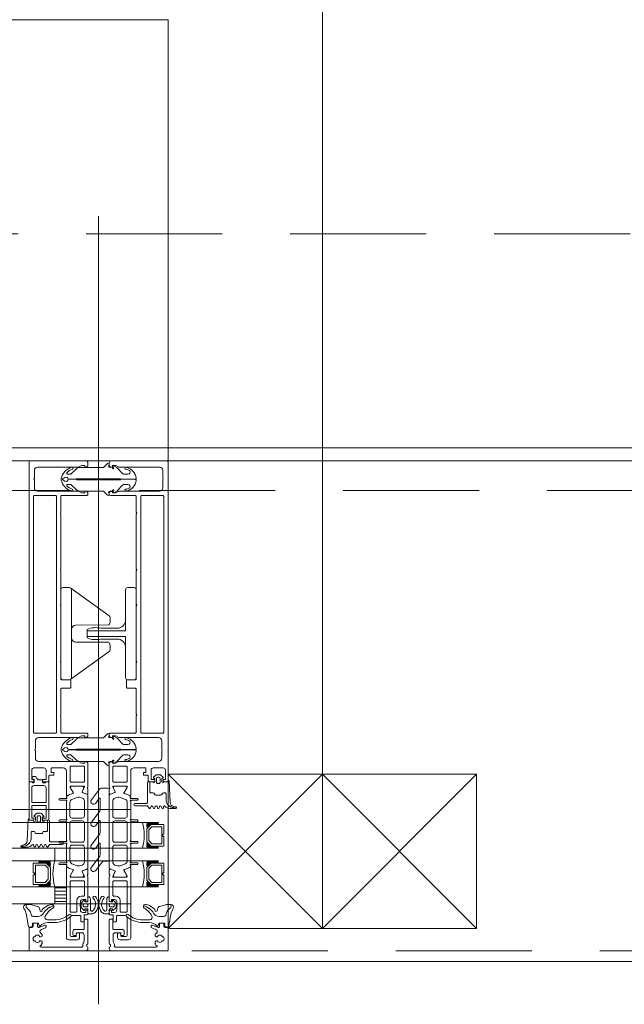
# Model space of a CAD drawing. Header units: millimetres. Extents: x 144573 to 336993, y 74252 to 247042.
# Tile 11 of 256: x 151817 to 152099, y 174595 to 175055. Entities that reach past the tile are written whole.
import ezdxf

# ---------------------------------------------------------------- set-up
doc = ezdxf.new("R2010")
doc.units = ezdxf.units.MM
doc.linetypes.add('ČÁRKOVANÁ', pattern=[19.05, 12.7, -6.35])
doc.layers.add('FASÁDA DETAILNÍ', color=255, linetype='Continuous', lineweight=0)
doc.layers.add('NOVA', color=255, linetype='Continuous', lineweight=0)

# ---------------------------------------------------------------- blocks, each defined once
blk = doc.blocks.new('244748_a')
blk.add_lwpolyline([(8.32, -1.69, 0.082248), (6.34, -0.9, -1.09695), (6.94, -0.1, -0.315353), (11.26, -5.15, -0.480529), (10.87, -5.64), (4.27, -5.64), (4.08, -5.45), (-16.53, -5.45), (-16.72, -5.64), (-20.43, -5.64, 0.574019), (-21.93, -4.78), (-22.99, -5.4, 0.524827), (-22.99, -5.9), (-21.93, -6.52, 0.574021), (-20.43, -5.66), (-16.72, -5.66), (-16.53, -5.85), (4.08, -5.85), (4.27, -5.66), (10.87, -5.66, -0.480529), (11.26, -6.15, -0.326229), (6.88, -11.09, -1.09695), (6.28, -10.3, 0.081457), (8.32, -9.61, 0.599203), (7.48, -8.05), (5.52, -8.05, 0.198965), (5.17, -8.2), (2.22, -11.15), (0.93, -12.01, -0.738038), (0.51, -11.62), (0.87, -11, 1), (0.35, -10.7), (0, -11.3), (-0.98, -11.3, 0.619205), (-1.45, -12.06), (-1.28, -12.43, -0.808139), (-2.04, -13.04), (-3.63, -11.44, 0.198906), (-4.34, -11.15), (-14.99, -11.15, -0.198936), (-16.76, -10.42), (-18.98, -8.2, 0.198942), (-19.33, -8.05), (-20.67, -8.05, 0.500217), (-21.09, -8.73, 0.122037), (-18.5, -10.27, -1.093735), (-19.1, -11.07, -0.240768), (-23.7, -6.07, -0.106226), (-23.7, -5.23, -0.256232), (-19, -0.13, -1.093735), (-18.4, -0.92, 0.116856), (-21.09, -2.57, 0.500217), (-20.67, -3.25), (-19.33, -3.25, 0.198942), (-18.98, -3.1), (-16.75, -0.88, -0.198936), (-14.99, -0.15), (-4.34, -0.15, 0.198907), (-3.63, 0.14), (-2.04, 1.74, -0.808139), (-1.28, 1.13), (-1.45, 0.76, 0.619205), (-0.98, 0), (0, 0), (0.35, -0.6, 1), (0.87, -0.3), (0.51, 0.32, -0.738038), (0.93, 0.71), (2.22, -0.15), (5.17, -3.1, 0.198965), (5.52, -3.25), (7.48, -3.25, 0.599203)], format="xyb", close=True)
blk = doc.blocks.new('236134_0100_s_v')
for points in [[(22.8, -23), (22.8, -5), (42, -5, 0.414214), (43, -4), (43, -1, 0.414214), (42, 0), (1, 0, 0.414214), (0, -1), (0, -4, 0.414214), (1, -5), (20.2, -5), (20.2, -23)], [(15, -5, -0.414214), (19, -9), (19, -16.57, 0.165764), (19.53, -23), (23.47, -23, 0.165764), (24, -16.57), (24, -9, -0.414214), (28, -5)]]:
    blk.add_lwpolyline(points, format="xyb")
blk = doc.blocks.new('236134_0200_s_v')
for points in [[(19.58, 5, -0.41166), (17.58, 6.98), (17.45, 22.25, 0.344217), (17.07, 22.73), (16, 23), (14, 23, 0.240828), (13.19, 22.59), (0.19, 4.59)], [(23.42, 5, 0.41166), (25.42, 6.98), (25.55, 22.25, -0.344217), (25.93, 22.73), (27, 23), (29, 23, -0.240828), (29.81, 22.59), (42.81, 4.59)]]:
    blk.add_lwpolyline(points, format="xyb")
blk.add_lwpolyline([(42, 5), (1, 5, 0.414214), (0, 4), (0, 1, 0.414214), (1, 0), (42, 0, 0.414214), (43, 1), (43, 4, 0.414214)], format="xyb", close=True)
blk = doc.blocks.new('284336')
for points in [[(-0.7, -9.6), (-10, -9.6, 0.414511), (-10.51, -10.11), (-10.51, -15.51, -1), (-11.69, -15.51), (-11.69, -9.6), (-12.69, -8.95, -0.668884), (-12.6, -8.23), (-11.99, -8.01, 0.766384), (-11.99, -7.21), (-12.6, -6.99, -0.76831), (-12.6, -6.23), (-11.99, -6.01, 0.766384), (-11.99, -5.21), (-12.6, -4.99, -0.76831), (-12.6, -4.23), (-11.99, -4.01, 0.766384), (-11.99, -3.21), (-12.6, -2.99, -0.877523), (-12.5, -2.22), (-12.1, -2.22, 0.698129), (-11.83, -1.5, -0.220231), (-12.89, 0.78), (-12.89, 3.45, -0.157143), (-12.82, 3.68), (-12.69, 3.42, -0.067482), (-12.48, 2.53, 0.393136), (-8.66, -1.02), (-6.1, -1.02, -0.414214), (-5.61, -1.51), (-5.61, -2.22, -0.267949), (-5.85, -2.65), (-6.35, -2.93, 0.267949), (-6.61, -3.38), (-6.61, -5.84, 0.267949), (-6.35, -6.29), (-5.85, -6.57, -0.267949), (-5.61, -7), (-5.61, -8.11, 0.414215), (-5.1, -8.62), (-0.41, -8.62), (-0.41, -9.31, -0.414212), (-0.7, -9.6)], [(-0.41, 0), (-0.41, -2, 0.990243), (-0.4, -3.02), (0.9, -3.02, 0.414214), (1.21, -2.71), (1.21, -2.61, -0.668123), (1.71, -2.4), (2.75, -3.45, -0.199004), (2.89, -3.79), (2.89, -5.43, -0.199038), (2.75, -5.77), (1.71, -6.82, -0.668191), (1.21, -6.61), (1.21, -6.51, 0.414214), (0.9, -6.2), (-0.4, -6.2, 0.990269), (-0.41, -7.22), (-0.41, -8.6), (-5.1, -8.6, -0.414215), (-5.59, -8.11), (-5.59, -7, 0.267949), (-5.84, -6.56), (-6.34, -6.27, -0.267949), (-6.59, -5.84), (-6.59, -3.38, -0.267949), (-6.34, -2.95), (-5.84, -2.66, 0.267949), (-5.59, -2.22), (-5.59, -1.51, 0.414214), (-6.1, -1), (-8.66, -1, -0.393156), (-12.46, 2.53, 0.067572), (-12.67, 3.43), (-12.8, 3.7, -0.637545), (-12.12, 3.53), (-11.92, 2.53, 0.344315), (-10.06, 0.91), (0, 0.38, -0.406913), (0.39, 0), (-0.41, 0)], [(1.7, -4.31, 0.414235), (1.2, -3.81), (-0.7, -3.81, 0.414214), (-1.2, -4.31), (-1.2, -4.91, 0.414214), (-0.7, -5.41), (1.2, -5.41, 0.414235), (1.7, -4.91), (1.7, -4.31)]]:
    blk.add_lwpolyline(points, format="xyb", close=True)
blk = doc.blocks.new('nesystémový nástavec 18')
for p, q in [((-17.5, 9.3), (-15.36, 9.3)), ((-15.36, 9.3), (0, 9.3)), ((0, 9.3), (0, 7.8)), ((-18, 6.8), (-18, 8.8)), ((-17, 6.3), (-17.5, 6.3)), ((-11, 8), (-17, 8)), ((-17, 8), (-17, 6.3)), ((-11, 1.3), (-11, 8)), ((-2.8, 8), (-9.7, 8)), ((-9.7, 1.3), (-9.7, 8)), ((-1.8, 2.3), (-1.8, 7)), ((-0.5, 7.3), (-0.5, 6.8)), ((0, 6.3), (0.55, 6.3)), ((0.55, 6.3), (0.95, 5.9)), ((0.95, 5.9), (0.95, 4.8)), ((0.95, 4.8), (0.95, 4.14)), ((-18, 0.5), (-18, 1.8)), ((-17.5, 2.3), (-17, 2.3)), ((-1.8, 0), (-17.5, 0)), ((-17, 2.3), (-17, 1.3)), ((-17, 1.3), (-11, 1.3)), ((-9.7, 1.3), (-2.8, 1.3)), ((0, 0), (-1.8, 0)), ((-0.4, 2.23), (-0.5, 2.04)), ((-0.5, 2.04), (-0.5, 2)), ((1.2, 2.44), (0, 2.44)), ((0, 1.5), (0, 0)), ((0.95, 4.14), (1.2, 4.14)), ((1.2, 1.85), (1.2, 2.44)), ((1.4, 3.94), (1.4, 3.84)), ((1.6, 3.64), (1.6, 3.64)), ((1.8, 1.37), (1.7, 1.35)), ((2.25, 1.63), (1.8, 1.37)), ((2.4, 2.84), (2.4, 1.89))]:
    blk.add_line(p, q)
for centre, radius, start, end in [((-17.5, 8.8), 0.5, 90, 180), ((-15.36, 9.8), 0.5, 270, 270.084), ((-17.5, 6.8), 0.5, 180.0012, 269.9988), ((-2.8, 7), 1, 0, 90), ((0, 7.3), 0.5, 89.9955, 180.0071), ((0, 6.8), 0.5, 179.9949, 270.006), ((0.75, 4.8), 0.2, 359.9656, 0.0344), ((-17.5, 1.8), 0.5, 89.999, 180.0002), ((-17.5, 0.5), 0.5, 180, 270), ((-2.8, 2.3), 1, 270, 0), ((0, 2), 0.5, 179.9716, 270.0327), ((0, 1.94), 0.5, 89.9975, 144.0007), ((1.2, 3.94), 0.2, 359.9707, 90.0249), ((1.7, 1.85), 0.5, 179.9991, 270), ((1.6, 3.84), 0.2, 179.9737, 270.035), ((1.6, 2.84), 0.8, 0.0065, 89.9919), ((2.1, 1.89), 0.3, 299.9815, 0.0183)]:
    blk.add_arc(centre, radius, start, end)
blk = doc.blocks.new('433270')
blk.add_lwpolyline([(1, 0, 0.414364), (0, -1), (0, -1.4, 0.255924), (0.23, -1.83, -0.547723), (0.23, -3.17, 0.255924), (0, -3.6), (0, -14.6, 0.414214), (0.3, -14.9), (1.2, -14.9, 0.414214), (1.7, -14.4), (1.7, -10.3, -0.414214), (2, -10), (6, -10, 0.414248), (7, -9), (7, -7.7, 0.414179), (6.5, -7.2), (5.7, -7.2, 0.414232), (5.4, -7.5), (5.4, -8.2, -0.414198), (5.1, -8.5), (2.8, -8.5, -0.414204), (1.8, -7.5), (1.8, -4.49, -0.147432), (1.97, -3.94, 0.147461), (2.4, -2.5), (2.4, -2.3, -0.414214), (2.9, -1.8), (21.87, -1.8, -0.668178), (22.22, -2.65), (22.16, -2.72, 1), (21.59, -3.29), (21.52, -3.35, 0.198912), (21.38, -3.71), (21.38, -4.05, 0.414214), (22.08, -4.75), (22.38, -4.75, 0.576988), (22.64, -4.3, -0.311246), (24.56, -4.3, 0.576988), (24.82, -4.75), (25.3, -4.75, -0.260065), (25.3, -6.65), (24.82, -6.65, 0.576988), (24.56, -7.1, -0.311246), (22.64, -7.1, 0.576988), (22.38, -6.65), (22.08, -6.65, 0.414214), (21.38, -7.35), (21.38, -7.61, 0.267949), (21.63, -8.04), (21.89, -8.2, -0.637047), (21.73, -10), (19.83, -10.7, 0.315299), (19.5, -11.17), (19.5, -11.49, 0.520567), (20.17, -11.96), (22.83, -10.99, -0.520567), (23.5, -11.46), (23.5, -12.5, 0.414062), (24, -13), (25, -13, 0.414186), (25.5, -12.5), (25.5, -11.5, -0.414182), (26, -11), (27, -11, 0.414214), (27.5, -10.5), (27.5, -0.5, 0.414214), (27, 0), (1, 0)], format="xyb", close=True)
blk = doc.blocks.new('284325')
for points in [[(0.84, -5.23, -0.560316), (0.94, -4.73), (1.94, -4.36, 0.3153), (2.14, -4.08), (2.14, -1.89, 0.451558), (1.8, -1.59), (0.9, -1.7, -0.399586), (0.57, -1.46), (0.3, -0.07, -0.415977), (0.53, 0.29, 0.024107), (6.15, 1.24, 0.076636), (8.99, 2.34, -0.577615), (10.79, 1.3), (10.02, 1.37, 0.283171), (9.08, 0.9, -0.168429), (7.07, -0.74), (5.9, -1.16, 0.315302), (5.24, -2.1), (5.24, -4.21, 0.269719), (6.76, -6.82, -0.194797), (10.18, -11.53, -0.342663), (9.17, -11.17, 0.119207), (5.43, -7.59, 0.578571), (3.63, -8.62), (3.63, -11.77, 0.176415), (6.16, -18.72, -1), (5.24, -19.49, -0.176415), (2.43, -11.77), (2.43, -8.89, 0.208286), (0.84, -5.23)], [(8.95, -6.65), (10.32, -8.78, -0.134555), (10.79, -10.63, -0.339795), (10.19, -11.53, 0.194788), (6.76, -6.81, -0.269736), (5.25, -4.21), (5.25, -2.1, -0.315302), (5.9, -1.17), (7.07, -0.74, 0.168429), (9.09, 0.89, -0.283167), (10.01, 1.36), (10.79, 1.29), (10.79, -0.74, -0.070852), (10.71, -1.3), (9.95, -3.93, -0.241839), (9.08, -4.83), (7.93, -5.22, 0.836024), (8.08, -6.19), (8.11, -6.19, -0.255349), (8.95, -6.65)]]:
    blk.add_lwpolyline(points, format="xyb", close=True)
blk = doc.blocks.new('288126')
for points in [[(-16.5, 0), (16.5, 0)], [(-21.36, -6.34), (-17.8, -3.69)], [(-14.71, -4.5), (-19.87, -8.34)], [(-17, -2.08), (-17, -0.5)], [(-8.83, -4.3), (-14.11, -4.3)], [(-4.31, -4.5), (-9.47, -8.34)], [(1.81, -4.3), (-3.71, -4.3)], [(6.33, -4.5), (1.14, -8.37)], [(12.21, -4.3), (6.93, -4.3)], [(17, -0.5), (17, -3.8)], [(-10.96, -6.34), (-8.71, -4.66)], [(-0.35, -6.36), (1.93, -4.66)], [(10.05, -6.36), (12.33, -4.66)], [(16.6, -4.6), (11.54, -8.37)]]:
    blk.add_lwpolyline(points)
for centre, radius, start, end in [((16.5, -0.5), 0.5, 0, 90), ((-16.5, -0.5), 0.5, 90, 180), ((16, -3.8), 1, 306.7059, 0), ((-20.61, -7.34), 1.25, 126.7059, 306.7059), ((-10.21, -7.34), 1.25, 126.7059, 306.7059), ((0.4, -7.37), 1.25, 126.7059, 306.7059), ((10.8, -7.37), 1.25, 126.7059, 306.7059)]:
    blk.add_arc(centre, radius, start, end)
at = {"extrusion": (0, 0, -1)}
for centre, radius, start, end in [((19, -2.08), 2, 180, 233.2941), ((14.11, -5.3), 1, 53.2941, 90), ((8.83, -4.5), 0.2, 90, 233.2941), ((3.71, -5.3), 1, 53.2941, 90), ((-1.81, -4.5), 0.2, 90, 233.2941), ((-6.93, -5.3), 1, 53.2941, 90), ((-12.21, -4.5), 0.2, 90, 233.2941)]:
    blk.add_arc(centre, radius, start, end, dxfattribs=at)
blk = doc.blocks.new('246426')
for points in [[(-1.84, 0.64), (-2.86, -0.38, 0.198926), (-3.15, -1.09), (-3.15, -2.31, 0.198926), (-2.86, -3.02), (-1.84, -4.04, 0.637051), (-1.5, -3.92), (-1.45, -3.4), (-0.3, -3.4, -0.41484), (0, -3.7), (0, -5.19, 0.414232), (0.5, -5.69), (2.14, -5.69, 0.071862), (2.2, -5.68, 0.157876), (3.73, -4.64, 0.360336), (3.48, 2.39, 0.964062), (2.54, 1.48, -0.403385), (2.25, -4.34, -0.190964), (2.11, -4.39), (1.7, -4.39, -0.414214), (1.2, -3.89), (1.2, 1.31, 0.414201), (0.2, 2.31), (0, 2.31), (0, 0.3, -0.414214), (-0.3, 0), (-1.45, 0), (-1.5, 0.52, 0.637051), (-1.84, 0.64)], [(-2.25, -1.4, -0.414214), (-1.85, -1), (-0.4, -1, -0.414214), (0, -1.4), (0, -2, -0.414214), (-0.4, -2.4), (-1.85, -2.4, -0.414214), (-2.25, -2), (-2.25, -1.4)]]:
    blk.add_lwpolyline(points, format="xyb", close=True)

msp = doc.modelspace()

# ---------------------------------------------------------------- hatches: boundary and pattern name
at = {"layer": 'FASÁDA DETAILNÍ'}
h = msp.add_hatch(dxfattribs=at)
h.set_pattern_fill('ANSI31', color=256, scale=0.5, angle=495)
h.set_pattern_definition([(180, (141518.5588, 130529.9017), (-7e-16, -1.5875), [])])
h.paths.add_polyline_path([(151832.98, 174650.259), (151838.48, 174650.259), (151838.48, 174642.259), (151832.98, 174642.259)])

# ---------------------------------------------------------------- linework, layer by layer
for p, q in [((151853.48, 174595.313), (151853.48, 174963.55)), ((153454.98, 174849.259), (150617.98, 174849.259)), ((151868.479, 174686.259), (146726.48, 174686.259)), ((151868.479, 174686.304), (149784.479, 174686.362)), ((146726.48, 174680.259), (151881.518, 174680.259)), ((149784.479, 174680.259), (151881.518, 174680.259)), ((151881.518, 174668.259), (146726.48, 174668.259)), ((151881.518, 174668.259), (150831.98, 174668.259)), ((151832.98, 174668.259), (151423.98, 174668.259)), ((151832.98, 174668.259), (151832.98, 174662.259)), ((146726.48, 174662.259), (151881.518, 174662.259)), ((150831.98, 174662.259), (151881.518, 174662.259)), ((151423.98, 174662.259), (151832.98, 174662.259)), ((151881.518, 174650.259), (146726.48, 174650.259)), ((151881.518, 174650.259), (150831.98, 174650.259)), ((151832.98, 174650.259), (151423.98, 174650.259)), ((151832.98, 174642.259), (151832.98, 174650.259)), ((146726.48, 174642.259), (151868.48, 174642.259)), ((150831.98, 174642.259), (151868.48, 174642.259)), ((151423.98, 174642.259), (151832.98, 174642.259))]:
    msp.add_line(p, q, dxfattribs=at)
for points in [[(173301.48, 174615.259), (146721.48, 174615.259), (146721.48, 198295.259), (173301.48, 198295.259)], [(173061.48, 174855.259), (146961.48, 174855.259), (146961.48, 198055.259), (173061.48, 198055.259)], [(151957.98, 174702.759), (151957.98, 174630.759), (151885.98, 174630.759), (151885.98, 174702.759)], [(152029.98, 174702.759), (152029.98, 174630.759), (151957.98, 174630.759), (151957.98, 174702.759)], [(151883.98, 174679.259), (151877.98, 174679.259), (151875.98, 174677.259), (151875.98, 174671.259), (151877.98, 174669.259), (151883.98, 174669.259), (151883.98, 174673.759), (151883.48, 174673.759), (151883.48, 174674.759), (151883.98, 174674.759)], [(151882.98, 174670.259), (151882.98, 174678.259), (151878.394, 174678.259), (151876.98, 174676.844), (151876.98, 174671.811), (151878.394, 174670.259)], [(151822.98, 174661.259), (151828.98, 174661.259), (151830.98, 174659.259), (151830.98, 174653.259), (151828.98, 174651.259), (151822.98, 174651.259), (151822.98, 174655.759), (151823.48, 174655.759), (151823.48, 174656.759), (151822.98, 174656.759)], [(151823.98, 174652.259), (151823.98, 174660.259), (151828.566, 174660.259), (151829.98, 174658.844), (151829.98, 174653.811), (151828.566, 174652.259)], [(151883.98, 174661.259), (151877.98, 174661.259), (151875.98, 174659.259), (151875.98, 174653.259), (151877.98, 174651.259), (151883.98, 174651.259), (151883.98, 174655.759), (151883.48, 174655.759), (151883.48, 174656.759), (151883.98, 174656.759)], [(151882.98, 174652.259), (151882.98, 174660.259), (151878.394, 174660.259), (151876.98, 174658.844), (151876.98, 174653.811), (151878.394, 174652.259)], [(151832.98, 174642.259), (151838.48, 174642.259), (151838.48, 174650.259), (151832.98, 174650.259)]]:
    msp.add_lwpolyline(points, close=True, dxfattribs=at)
at = {"layer": 'FASÁDA DETAILNÍ', "linetype": 'ČÁRKOVANÁ', "ltscale": 5}
for points in [[(173296.48, 174620.259), (146726.48, 174620.259), (146726.48, 198290.259), (173296.48, 198290.259)], [(173081.48, 174835.259), (146941.48, 174835.259), (146941.48, 198075.259), (173081.48, 198075.259)], [(172961.48, 174955.259), (147061.48, 174955.259), (147061.48, 197955.259), (172961.48, 197955.259)]]:
    msp.add_lwpolyline(points, close=True, dxfattribs=at)
at = {"layer": 'FASÁDA DETAILNÍ'}
for points in [[(151957.98, 174702.759), (151957.98, 175573.259)], [(151821.98, 174849.259), (151434.98, 174849.259)], [(151885.98, 174702.759), (151957.98, 174630.759)], [(151885.98, 174630.759), (151957.98, 174702.759)], [(151957.98, 174702.759), (152029.98, 174630.759)], [(151957.98, 174630.759), (152029.98, 174702.759)]]:
    msp.add_lwpolyline(points, dxfattribs=at)
for points in [[(151820.98, 174848.259), (151820.98, 174699.759, 0.4142136), (151821.48, 174699.259), (151822.78, 174699.259, 0.4142197), (151823.28, 174699.759), (151823.28, 174700.259), (151822.28, 174700.259), (151822.28, 174704.759, -0.4142136), (151823.28, 174705.759), (151827.98, 174705.759, -0.4142136), (151828.98, 174704.759), (151828.98, 174700.259), (151827.28, 174700.259), (151827.28, 174699.759, 0.4142012), (151827.78, 174699.259), (151829.78, 174699.259, 0.4142136), (151830.28, 174699.759), (151830.28, 174701.902, -0.4142136), (151830.78, 174702.402), (151832.58, 174702.402), (151832.58, 174703.653), (151831.38, 174703.653), (151831.38, 174705.459, -0.4142136), (151831.68, 174705.759), (151836.979, 174705.759, -0.4141667), (151838.479, 174704.259), (151838.48, 174697.261), (151838.48, 174693.161, 0.5773503), (151839.08, 174692.814), (151839.943, 174693.313), (151841.435, 174693.741, 0.4887011), (151841.612, 174694.18), (151840.18, 174696.645), (151840.18, 174697.066, -0.4325656), (151840.38, 174697.261), (151846.685, 174697.261, -0.5483974), (151846.87, 174696.979), (151845.802, 174694.596, 0.4253361), (151845.91, 174694.328), (151847.933, 174693.512, 0.5315629), (151848.482, 174693.883), (151848.482, 174695.947, 0.2313061), (151848.367, 174696.184, -0.3061853), (151848.263, 174696.503), (151848.48, 174697.261), (151848.48, 174707.764, 0.4142136), (151847.48, 174708.764), (151846.98, 174708.764), (151846.98, 174707.964), (151845.48, 174707.964), (151844.336, 174708.625, 0.1316504), (151843.836, 174708.759), (151825.472, 174708.759, -0.4142136), (151823.972, 174710.259), (151823.972, 174713.759, -0.3999851), (151823.972, 174714.759), (151823.972, 174718.459, -0.4142136), (151825.472, 174719.959), (151843.836, 174719.959, 0.1316504), (151844.336, 174720.093), (151845.48, 174720.753), (151846.98, 174720.753), (151846.98, 174719.953), (151847.48, 174719.953, 0.4142136), (151848.48, 174720.953), (151848.48, 174721.459, 0.4142136), (151847.98, 174721.959), (151836.38, 174721.959, -0.4142136), (151835.88, 174722.459), (151835.88, 174729.859, -0.3999851), (151835.88, 174730.859), (151835.88, 174742.459, -0.4142136), (151836.38, 174742.959), (151839.98, 174742.959, 0.4142136), (151840.48, 174743.459), (151840.48, 174746.459, 0.4142136), (151839.98, 174746.959), (151836.38, 174746.959, -0.4142136), (151835.88, 174747.459), (151835.88, 174754.759, -0.38324), (151835.88, 174755.759), (151835.88, 174781.259, -0.38324), (151835.88, 174782.259), (151835.88, 174797.759, -0.38324), (151835.88, 174798.759), (151835.88, 174824.259, -0.38324), (151835.88, 174825.259), (151835.88, 174832.559, -0.4142136), (151836.38, 174833.059), (151847.98, 174833.059, 0.4142136), (151848.48, 174833.559), (151848.48, 174834.059, 0.4142136), (151847.48, 174835.059), (151846.98, 174835.059), (151846.98, 174834.259), (151845.48, 174834.259), (151844.326, 174834.925, 0.1169365), (151843.826, 174835.059), (151824.972, 174835.059, -0.4142315), (151823.472, 174836.559), (151823.472, 174840.269, -0.3999851), (151823.472, 174841.269), (151823.472, 174844.759, -0.4142315), (151824.972, 174846.259), (151843.826, 174846.259, 0.1169365), (151844.326, 174846.393), (151845.48, 174847.059), (151846.98, 174847.059), (151846.98, 174846.259), (151847.48, 174846.259, 0.4142136), (151848.48, 174847.259), (151848.48, 174848.259, 0.4142136), (151847.48, 174849.259), (151821.98, 174849.259, 0.4142135), (151820.98, 174848.259)], [(151885.98, 174848.259), (151885.98, 174699.759, -0.4142136), (151885.48, 174699.259), (151884.18, 174699.259, -0.4142197), (151883.68, 174699.759), (151883.68, 174700.259), (151884.68, 174700.259), (151884.68, 174704.759, 0.4142136), (151883.68, 174705.759), (151878.98, 174705.759, 0.4142136), (151877.98, 174704.759), (151877.98, 174700.259), (151879.68, 174700.259), (151879.68, 174699.759, -0.4142012), (151879.18, 174699.259), (151877.18, 174699.259, -0.4142136), (151876.68, 174699.759), (151876.68, 174701.902, 0.4142136), (151876.18, 174702.402), (151874.38, 174702.402), (151874.38, 174703.653), (151875.58, 174703.653), (151875.58, 174705.459, 0.4142136), (151875.28, 174705.759), (151869.981, 174705.759, 0.4141667), (151868.481, 174704.259), (151868.48, 174697.261), (151868.48, 174693.161, -0.5773503), (151867.88, 174692.814), (151867.017, 174693.313), (151865.525, 174693.741, -0.4887011), (151865.348, 174694.18), (151866.78, 174696.645), (151866.78, 174697.066, 0.4325656), (151866.58, 174697.261), (151860.275, 174697.261, 0.5483974), (151860.09, 174696.979), (151861.158, 174694.596, -0.4253361), (151861.05, 174694.328), (151859.027, 174693.512, -0.5315629), (151858.478, 174693.883), (151858.478, 174695.947, -0.2313061), (151858.593, 174696.184, 0.3061853), (151858.697, 174696.503), (151858.48, 174697.261), (151858.48, 174707.764, -0.4142136), (151859.48, 174708.764), (151859.98, 174708.764), (151859.98, 174707.964), (151861.48, 174707.964), (151862.624, 174708.625, -0.1316504), (151863.124, 174708.759), (151881.488, 174708.759, 0.4142136), (151882.988, 174710.259), (151882.988, 174713.759, 0.3999851), (151882.988, 174714.759), (151882.988, 174718.459, 0.4142136), (151881.488, 174719.959), (151863.124, 174719.959, -0.1316504), (151862.624, 174720.093), (151861.48, 174720.753), (151859.98, 174720.753), (151859.98, 174719.953), (151859.48, 174719.953, -0.4142136), (151858.48, 174720.953), (151858.48, 174721.459, -0.4142136), (151858.98, 174721.959), (151870.58, 174721.959, 0.4142136), (151871.08, 174722.459), (151871.08, 174729.859, 0.3999851), (151871.08, 174730.859), (151871.08, 174742.459, 0.4142136), (151870.58, 174742.959), (151866.98, 174742.959, -0.4142136), (151866.48, 174743.459), (151866.48, 174746.459, -0.4142136), (151866.98, 174746.959), (151870.58, 174746.959, 0.4142136), (151871.08, 174747.459), (151871.08, 174754.759, 0.38324), (151871.08, 174755.759), (151871.08, 174781.259, 0.38324), (151871.08, 174782.259), (151871.08, 174797.759, 0.38324), (151871.08, 174798.759), (151871.08, 174824.259, 0.38324), (151871.08, 174825.259), (151871.08, 174832.559, 0.4142136), (151870.58, 174833.059), (151858.98, 174833.059, -0.4142136), (151858.48, 174833.559), (151858.48, 174834.059, -0.4142136), (151859.48, 174835.059), (151859.98, 174835.059), (151859.98, 174834.259), (151861.48, 174834.259), (151862.634, 174834.925, -0.1169365), (151863.134, 174835.059), (151881.988, 174835.059, 0.4142315), (151883.488, 174836.559), (151883.488, 174840.269, 0.3999851), (151883.488, 174841.269), (151883.488, 174844.759, 0.4142315), (151881.988, 174846.259), (151863.134, 174846.259, -0.1169365), (151862.634, 174846.393), (151861.48, 174847.059), (151859.98, 174847.059), (151859.98, 174846.259), (151859.48, 174846.259, -0.4142136), (151858.48, 174847.259), (151858.48, 174848.259, -0.4142136), (151859.48, 174849.259), (151884.98, 174849.259, -0.4142135), (151885.98, 174848.259)], [(151823.08, 174722.459), (151823.08, 174832.559, -0.4142136), (151823.58, 174833.059), (151833.28, 174833.059, -0.4142136), (151833.78, 174832.559), (151833.78, 174722.459, -0.4142136), (151833.28, 174721.959), (151823.58, 174721.959, -0.4142136), (151823.08, 174722.459)], [(151883.88, 174722.459), (151883.88, 174832.559, 0.4142136), (151883.38, 174833.059), (151873.68, 174833.059, 0.4142136), (151873.18, 174832.559), (151873.18, 174722.459, 0.4142136), (151873.68, 174721.959), (151883.38, 174721.959, 0.4142136), (151883.88, 174722.459)], [(151846.38, 174706.559, -0.4142136), (151846.88, 174706.059), (151846.88, 174699.559, -0.4142136), (151846.38, 174699.059), (151840.68, 174699.059, -0.4142136), (151840.18, 174699.559), (151840.18, 174706.059, -0.4142136), (151840.68, 174706.559), (151846.38, 174706.559)], [(151860.58, 174706.559, 0.4142136), (151860.08, 174706.059), (151860.08, 174699.559, 0.4142136), (151860.58, 174699.059), (151866.28, 174699.059, 0.4142136), (151866.78, 174699.559), (151866.78, 174706.059, 0.4142136), (151866.28, 174706.559), (151860.58, 174706.559)], [(151848.48, 174692.92), (151848.481, 174681.009), (151848.48, 174659.098, -0.3058367), (151848.167, 174658.634), (151845.88, 174657.711, 0.4253361), (151845.772, 174657.444), (151846.489, 174655.825, -0.5437525), (151845.804, 174654.769), (151840.9, 174654.769, -0.5781822), (151840.381, 174655.67), (151841.642, 174657.862, 0.4885049), (151841.466, 174658.301), (151839.951, 174658.735), (151838.63, 174659.498, -0.2824777), (151838.481, 174659.774), (151838.481, 174660.219, 1.4470094), (151838.349, 174660.569), (151835.381, 174660.569, -1), (151835.381, 174661.369), (151838.349, 174661.369, 1.4470094), (151838.481, 174661.719), (151838.481, 174670.259, 1.4470094), (151838.349, 174670.609), (151835.381, 174670.609, -1), (151835.381, 174671.409), (151838.349, 174671.409, 1.4470094), (151838.481, 174671.759), (151838.481, 174680.259, 1.4470094), (151838.349, 174680.609), (151835.381, 174680.609, -1), (151835.381, 174681.409), (151838.349, 174681.409, 1.4470094), (151838.481, 174681.759), (151838.481, 174690.299, 1.4470094), (151838.349, 174690.649), (151835.381, 174690.649, -1), (151835.381, 174691.449), (151838.349, 174691.449, 1.4470094), (151838.481, 174691.799), (151838.481, 174692.244, -0.2824777), (151838.63, 174692.52), (151839.951, 174693.282), (151841.466, 174693.717, 0.4885049), (151841.642, 174694.156), (151840.381, 174696.347, -0.5781822), (151840.9, 174697.249), (151845.804, 174697.249, -0.5437525), (151846.489, 174696.192), (151845.772, 174694.574, 0.4253361), (151845.88, 174694.306), (151848.167, 174693.383, -0.3058367), (151848.48, 174692.92)], [(151858.48, 174692.92), (151858.479, 174681.009), (151858.48, 174659.098, 0.3058367), (151858.793, 174658.634), (151861.08, 174657.711, -0.4253361), (151861.188, 174657.444), (151860.471, 174655.825, 0.5437525), (151861.156, 174654.769), (151866.06, 174654.769, 0.5781822), (151866.579, 174655.67), (151865.318, 174657.862, -0.4885049), (151865.494, 174658.301), (151867.009, 174658.735), (151868.33, 174659.498, 0.2824777), (151868.479, 174659.774), (151868.479, 174660.219, -1.4470094), (151868.611, 174660.569), (151871.579, 174660.569, 1), (151871.579, 174661.369), (151868.611, 174661.369, -1.4470094), (151868.479, 174661.719), (151868.479, 174670.259, -1.4470094), (151868.611, 174670.609), (151871.579, 174670.609, 1), (151871.579, 174671.409), (151868.611, 174671.409, -1.4470094), (151868.479, 174671.759), (151868.479, 174680.259, -1.4470094), (151868.611, 174680.609), (151871.579, 174680.609, 1), (151871.579, 174681.409), (151868.611, 174681.409, -1.4470094), (151868.479, 174681.759), (151868.479, 174690.299, -1.4470094), (151868.611, 174690.649), (151871.579, 174690.649, 1), (151871.579, 174691.449), (151868.611, 174691.449, -1.4470094), (151868.479, 174691.799), (151868.479, 174692.244, 0.2824777), (151868.33, 174692.52), (151867.009, 174693.282), (151865.494, 174693.717, -0.4885049), (151865.318, 174694.156), (151866.579, 174696.347, 0.5781822), (151866.06, 174697.249), (151861.156, 174697.249, 0.5437525), (151860.471, 174696.192), (151861.188, 174694.574, -0.4253361), (151861.08, 174694.306), (151858.793, 174693.383, 0.3058367), (151858.48, 174692.92)], [(151846.881, 174683.309), (151846.881, 174690.209, 0.3249157), (151845.845, 174691.636), (151844.994, 174691.912, 0.1764286), (151842.943, 174691.84), (151841.018, 174691.061, 0.305619), (151840.081, 174689.671), (151840.081, 174683.309, 0.4142178), (151841.081, 174682.309), (151845.881, 174682.309, 0.4142178), (151846.881, 174683.309)], [(151860.079, 174683.309), (151860.079, 174690.209, -0.3249157), (151861.116, 174691.636), (151861.966, 174691.912, -0.1764286), (151864.018, 174691.84), (151865.942, 174691.061, -0.305619), (151866.879, 174689.671), (151866.879, 174683.309, -0.4142178), (151865.879, 174682.309), (151861.079, 174682.309, -0.4142178), (151860.079, 174683.309)], [(151846.881, 174672.009), (151846.881, 174680.009, 0.4142136), (151845.881, 174681.009), (151841.081, 174681.009, 0.4142136), (151840.081, 174680.009), (151840.081, 174672.009, 0.4142136), (151841.081, 174671.009), (151845.881, 174671.009, 0.4142136), (151846.881, 174672.009)], [(151860.079, 174672.009), (151860.079, 174680.009, -0.4142136), (151861.079, 174681.009), (151865.879, 174681.009, -0.4142136), (151866.879, 174680.009), (151866.879, 174672.009, -0.4142136), (151865.879, 174671.009), (151861.079, 174671.009, -0.4142136), (151860.079, 174672.009)], [(151846.881, 174661.808), (151846.881, 174668.709, 0.4142178), (151845.881, 174669.709), (151841.081, 174669.709, 0.4142178), (151840.081, 174668.709), (151840.081, 174662.346, 0.305619), (151841.018, 174660.956), (151842.943, 174660.178, 0.1764286), (151844.994, 174660.106), (151845.845, 174660.382, 0.3249157), (151846.881, 174661.808)], [(151860.079, 174661.808), (151860.079, 174668.709, -0.4142178), (151861.079, 174669.709), (151865.879, 174669.709, -0.4142178), (151866.879, 174668.709), (151866.879, 174662.346, -0.305619), (151865.942, 174660.956), (151864.018, 174660.178, -0.1764286), (151861.966, 174660.106), (151861.116, 174660.382, -0.3249157), (151860.079, 174661.808)], [(151848.48, 174654.759), (151848.48, 174643.759, -0.4144257), (151847.98, 174643.259), (151847.487, 174643.259), (151847.487, 174644.259), (151845.987, 174644.259, 0.4142136), (151844.987, 174643.259), (151844.987, 174641.759, 0.3999851), (151844.987, 174640.759), (151844.987, 174639.259, 0.4142136), (151845.987, 174638.259), (151847.48, 174638.259), (151847.48, 174639.259), (151847.98, 174639.259, -0.4144559), (151848.48, 174638.758), (151848.479, 174637.458, -0.4139712), (151848.179, 174637.159), (151846.98, 174637.159, 0.4142136), (151846.68, 174636.859), (151846.68, 174633.859), (151845.68, 174633.859, -0.4142136), (151845.18, 174634.359), (151845.18, 174636.259, 0.4142136), (151844.68, 174636.759), (151841.18, 174636.759, 0.4142056), (151840.18, 174635.759), (151840.18, 174627.459, 0.4142063), (151840.68, 174626.959), (151842.58, 174626.959, 0.414219), (151843.08, 174627.459), (151843.08, 174628.259, -0.4142136), (151843.58, 174628.759), (151844.08, 174628.759, -0.4142136), (151844.58, 174628.259), (151844.58, 174626.459, -0.4142136), (151843.58, 174625.459), (151839.48, 174625.459, -0.4142136), (151838.48, 174626.459), (151838.48, 174654.759), (151838.48, 174658.859, -0.5773503), (151839.08, 174659.205), (151839.943, 174658.707), (151841.435, 174658.279, -0.4887011), (151841.612, 174657.84), (151840.18, 174655.374), (151840.18, 174654.954, 0.4325656), (151840.38, 174654.759), (151846.685, 174654.759, 0.5483974), (151846.87, 174655.04), (151845.802, 174657.424, -0.4253361), (151845.91, 174657.691), (151847.933, 174658.508, -0.5315625), (151848.482, 174658.137), (151848.482, 174656.073, -0.2313061), (151848.367, 174655.836, 0.3061853), (151848.263, 174655.517), (151848.48, 174654.759)], [(151858.48, 174654.759), (151858.48, 174643.759, 0.4144257), (151858.98, 174643.259), (151859.473, 174643.259), (151859.473, 174644.259), (151860.973, 174644.259, -0.4142136), (151861.973, 174643.259), (151861.973, 174641.759, -0.3999851), (151861.973, 174640.759), (151861.973, 174639.259, -0.4142136), (151860.973, 174638.259), (151859.48, 174638.259), (151859.48, 174639.259), (151858.98, 174639.259, 0.4144559), (151858.48, 174638.758), (151858.481, 174637.458, 0.4139712), (151858.781, 174637.159), (151859.98, 174637.159, -0.4142136), (151860.28, 174636.859), (151860.28, 174633.859), (151861.28, 174633.859, 0.4142136), (151861.78, 174634.359), (151861.78, 174636.259, -0.4142136), (151862.28, 174636.759), (151865.78, 174636.759, -0.4142056), (151866.78, 174635.759), (151866.78, 174627.459, -0.4142063), (151866.28, 174626.959), (151864.38, 174626.959, -0.414219), (151863.88, 174627.459), (151863.88, 174628.259, 0.4142136), (151863.38, 174628.759), (151862.88, 174628.759, 0.4142136), (151862.38, 174628.259), (151862.38, 174626.459, 0.4142136), (151863.38, 174625.459), (151867.48, 174625.459, 0.4142136), (151868.48, 174626.459), (151868.48, 174654.759), (151868.48, 174658.859, 0.5773503), (151867.88, 174659.205), (151867.017, 174658.707), (151865.525, 174658.279, 0.4887011), (151865.348, 174657.84), (151866.78, 174655.374), (151866.78, 174654.954, -0.4325656), (151866.58, 174654.759), (151860.275, 174654.759, -0.5483974), (151860.09, 174655.04), (151861.158, 174657.424, 0.4253361), (151861.05, 174657.691), (151859.027, 174658.508, 0.5315625), (151858.478, 174658.137), (151858.478, 174656.073, 0.2313061), (151858.593, 174655.836, -0.3061853), (151858.697, 174655.517), (151858.48, 174654.759)], [(151840.18, 174652.559), (151840.18, 174638.859, 0.4142136), (151840.68, 174638.359), (151842.887, 174638.359, 0.4142136), (151843.387, 174638.859), (151843.387, 174643.829, -0.4111388), (151845.387, 174645.859), (151846.38, 174645.859, 0.4142136), (151846.88, 174646.359), (151846.88, 174652.559, 0.4142136), (151846.38, 174653.059), (151840.68, 174653.059, 0.4142136), (151840.18, 174652.559)], [(151866.78, 174652.559), (151866.78, 174638.859, -0.4142136), (151866.28, 174638.359), (151864.073, 174638.359, -0.4142136), (151863.573, 174638.859), (151863.573, 174643.829, 0.4111388), (151861.573, 174645.859), (151860.58, 174645.859, -0.4142136), (151860.08, 174646.359), (151860.08, 174652.559, -0.4142136), (151860.58, 174653.059), (151866.28, 174653.059, -0.4142136), (151866.78, 174652.559)]]:
    msp.add_lwpolyline(points, format="xyb", close=True, dxfattribs=at)
for centre, radius, start, end in [((151957.98, 174702.759), 870.5, 0, 90), ((151852.089, 174674.259), 22.699, 344.67278, 15.32722), ((151879.531, 174678.907), 3.546, 157.59095, 202.70618), ((151879.164, 174679.021), 2.897, 154.70485, 204.69333), ((151878.815, 174679.189), 2.248, 151.59719, 208.47266), ((151878.571, 174679.334), 1.712, 147.31435, 212.70505), ((151878.411, 174679.473), 1.263, 141.50044, 218.03437), ((151878.321, 174679.621), 0.879, 133.50356, 226.00509), ((151878.333, 174679.759), 0.596, 123.03656, 236.96344), ((151878.625, 174679.759), 0.596, 123.03656, 236.96344), ((151878.918, 174679.759), 0.596, 123.03656, 236.96344), ((151879.21, 174679.759), 0.596, 123.03656, 236.96344), ((151879.503, 174679.759), 0.596, 123.03656, 236.96344), ((151879.795, 174679.759), 0.596, 123.03656, 236.96344), ((151880.088, 174679.759), 0.596, 123.03656, 236.96344), ((151880.38, 174679.759), 0.596, 123.03656, 236.96344), ((151880.673, 174679.759), 0.596, 123.03656, 236.96344), ((151880.965, 174679.759), 0.596, 123.03656, 236.96344), ((151881.258, 174679.759), 0.596, 123.03656, 236.96344), ((151881.55, 174679.759), 0.596, 123.03656, 236.96344), ((151881.843, 174679.759), 0.596, 123.03656, 236.96344), ((151879.531, 174669.61), 3.546, 157.29382, 202.40905), ((151879.164, 174669.496), 2.897, 155.30667, 205.29515), ((151878.815, 174669.328), 2.248, 151.52734, 208.40281), ((151878.571, 174669.183), 1.712, 147.29495, 212.68565), ((151878.411, 174669.045), 1.263, 141.96563, 218.49956), ((151878.321, 174668.896), 0.879, 133.99491, 226.49644), ((151878.333, 174668.759), 0.596, 123.03656, 236.96344), ((151878.625, 174668.759), 0.596, 123.03656, 236.96344), ((151878.918, 174668.759), 0.596, 123.03656, 236.96344), ((151879.21, 174668.759), 0.596, 123.03656, 236.96344), ((151879.503, 174668.759), 0.596, 123.03656, 236.96344), ((151879.795, 174668.759), 0.596, 123.03656, 236.96344), ((151880.088, 174668.759), 0.596, 123.03656, 236.96344), ((151880.38, 174668.759), 0.596, 123.03656, 236.96344), ((151880.673, 174668.759), 0.596, 123.03656, 236.96344), ((151880.965, 174668.759), 0.596, 123.03656, 236.96344), ((151881.258, 174668.759), 0.596, 123.03656, 236.96344), ((151881.55, 174668.759), 0.596, 123.03656, 236.96344), ((151881.843, 174668.759), 0.596, 123.03656, 236.96344), ((151825.117, 174661.759), 0.596, 303.03656, 56.96344), ((151825.41, 174661.759), 0.596, 303.03656, 56.96344), ((151825.702, 174661.759), 0.596, 303.03656, 56.96344), ((151825.995, 174661.759), 0.596, 303.03656, 56.96344), ((151826.287, 174661.759), 0.596, 303.03656, 56.96344), ((151826.58, 174661.759), 0.596, 303.03656, 56.96344), ((151826.872, 174661.759), 0.596, 303.03656, 56.96344), ((151827.165, 174661.759), 0.596, 303.03656, 56.96344), ((151827.457, 174661.759), 0.596, 303.03656, 56.96344), ((151827.75, 174661.759), 0.596, 303.03656, 56.96344), ((151828.042, 174661.759), 0.596, 303.03656, 56.96344), ((151828.335, 174661.759), 0.596, 303.03656, 56.96344), ((151828.627, 174661.759), 0.596, 303.03656, 56.96344), ((151828.64, 174661.621), 0.879, 313.99491, 46.49644), ((151828.549, 174661.473), 1.263, 321.96563, 38.49956), ((151828.389, 174661.334), 1.712, 327.29495, 32.68565), ((151828.145, 174661.189), 2.248, 331.52734, 28.40281), ((151827.796, 174661.021), 2.897, 335.30667, 25.29515), ((151827.429, 174660.907), 3.546, 337.29382, 22.40905), ((151854.871, 174656.259), 22.699, 164.67278, 195.32722), ((151852.089, 174656.259), 22.699, 344.67278, 15.32722), ((151879.531, 174660.907), 3.546, 157.59095, 202.70618), ((151879.164, 174661.021), 2.897, 154.70485, 204.69333), ((151878.815, 174661.189), 2.248, 151.59719, 208.47266), ((151878.571, 174661.334), 1.712, 147.31435, 212.70505), ((151878.411, 174661.473), 1.263, 141.50044, 218.03437), ((151878.321, 174661.621), 0.879, 133.50356, 226.00509), ((151878.333, 174661.759), 0.596, 123.03656, 236.96344), ((151878.625, 174661.759), 0.596, 123.03656, 236.96344), ((151878.918, 174661.759), 0.596, 123.03656, 236.96344), ((151879.21, 174661.759), 0.596, 123.03656, 236.96344), ((151879.503, 174661.759), 0.596, 123.03656, 236.96344), ((151879.795, 174661.759), 0.596, 123.03656, 236.96344), ((151880.088, 174661.759), 0.596, 123.03656, 236.96344), ((151880.38, 174661.759), 0.596, 123.03656, 236.96344), ((151880.673, 174661.759), 0.596, 123.03656, 236.96344), ((151880.965, 174661.759), 0.596, 123.03656, 236.96344), ((151881.258, 174661.759), 0.596, 123.03656, 236.96344), ((151881.55, 174661.759), 0.596, 123.03656, 236.96344), ((151881.843, 174661.759), 0.596, 123.03656, 236.96344), ((151825.117, 174650.759), 0.596, 303.03656, 56.96344), ((151825.41, 174650.759), 0.596, 303.03656, 56.96344), ((151825.702, 174650.759), 0.596, 303.03656, 56.96344), ((151825.995, 174650.759), 0.596, 303.03656, 56.96344), ((151826.287, 174650.759), 0.596, 303.03656, 56.96344), ((151826.58, 174650.759), 0.596, 303.03656, 56.96344), ((151826.872, 174650.759), 0.596, 303.03656, 56.96344), ((151827.165, 174650.759), 0.596, 303.03656, 56.96344), ((151827.457, 174650.759), 0.596, 303.03656, 56.96344), ((151827.75, 174650.759), 0.596, 303.03656, 56.96344), ((151828.042, 174650.759), 0.596, 303.03656, 56.96344), ((151828.335, 174650.759), 0.596, 303.03656, 56.96344), ((151828.627, 174650.759), 0.596, 303.03656, 56.96344), ((151828.64, 174650.896), 0.879, 313.50356, 46.00509), ((151828.549, 174651.045), 1.263, 321.50044, 38.03437), ((151828.389, 174651.183), 1.712, 327.31435, 32.70505), ((151828.145, 174651.328), 2.248, 331.59719, 28.47266), ((151827.796, 174651.496), 2.897, 334.70485, 24.69333), ((151827.429, 174651.61), 3.546, 337.59095, 22.70618), ((151879.531, 174651.61), 3.546, 157.29382, 202.40905), ((151879.164, 174651.496), 2.897, 155.30667, 205.29515), ((151878.815, 174651.328), 2.248, 151.52734, 208.40281), ((151878.571, 174651.183), 1.712, 147.29495, 212.68565), ((151878.411, 174651.045), 1.263, 141.96563, 218.49956), ((151878.321, 174650.896), 0.879, 133.99491, 226.49644), ((151878.333, 174650.759), 0.596, 123.03656, 236.96344), ((151878.625, 174650.759), 0.596, 123.03656, 236.96344), ((151878.918, 174650.759), 0.596, 123.03656, 236.96344), ((151879.21, 174650.759), 0.596, 123.03656, 236.96344), ((151879.503, 174650.759), 0.596, 123.03656, 236.96344), ((151879.795, 174650.759), 0.596, 123.03656, 236.96344), ((151880.088, 174650.759), 0.596, 123.03656, 236.96344), ((151880.38, 174650.759), 0.596, 123.03656, 236.96344), ((151880.673, 174650.759), 0.596, 123.03656, 236.96344), ((151880.965, 174650.759), 0.596, 123.03656, 236.96344), ((151881.258, 174650.759), 0.596, 123.03656, 236.96344), ((151881.55, 174650.759), 0.596, 123.03656, 236.96344), ((151881.843, 174650.759), 0.596, 123.03656, 236.96344)]:
    msp.add_arc(centre, radius, start, end, dxfattribs=at)
at = {"layer": 'NOVA', "ltscale": 5}
for p, q in [((151885.98, 175055.259), (147161.48, 175055.259)), ((151885.98, 174735.259), (151885.98, 175055.259))]:
    msp.add_line(p, q, dxfattribs=at)

# ---------------------------------------------------------------- block references
at = {"layer": 'FASÁDA DETAILNÍ'}
for name, p in [('244748_a', (151859.702, 174846.219)), ('244748_a', (151859.702, 174719.919)), ('246426', (151848.484, 174643.259))]:
    msp.add_blockref(name, p, dxfattribs=at)
at = {"layer": 'FASÁDA DETAILNÍ', "xscale": -1}
for name, p, rotation in [('236134_0200_s_v', (151835.88, 174746.959), 270), ('236134_0100_s_v', (151871.08, 174746.959), 270), ('nesystémový nástavec 18', (151820.98, 174699.259), 270), ('284336', (151885.98, 174699.669), 270), ('288126', (151858.479, 174679.249), 270), ('284325', (151885.98, 174631.119), 270), ('433270', (151858.48, 174620.259), 180)]:
    msp.add_blockref(name, p, dxfattribs=dict(at, rotation=rotation))
at = {"layer": 'FASÁDA DETAILNÍ'}
for name, p, rotation in [('284336', (151820.98, 174681.669), 90), ('284325', (151820.98, 174631.119), 90), ('433270', (151848.48, 174620.259), 180)]:
    msp.add_blockref(name, p, dxfattribs=dict(at, rotation=rotation))
at = {"layer": 'FASÁDA DETAILNÍ', "xscale": -1}
msp.add_blockref('246426', (151858.476, 174643.259), dxfattribs=at)

doc.saveas('drawing.dxf')
